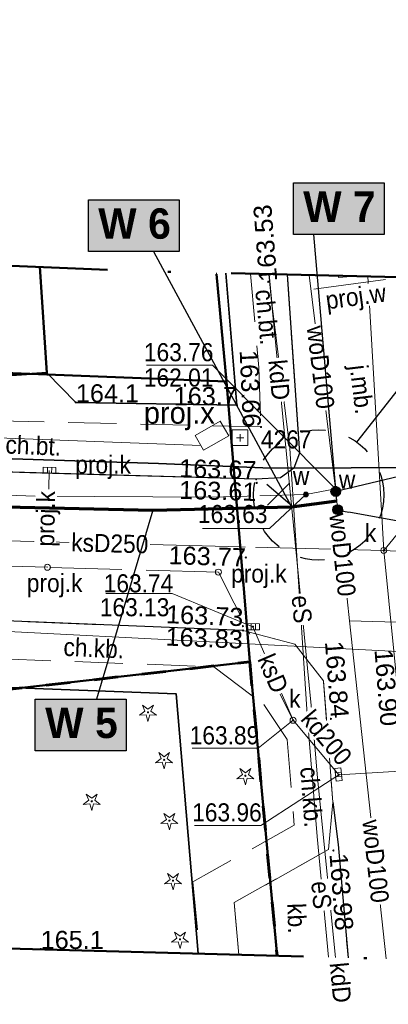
# Model space of a CAD drawing. Extents: x 0 to 7432618, y -40 to 5712028.
# Tile 117 of 165: x 7431266 to 7431281, y 5711950 to 5711991. Entities that reach past the tile are written whole.
import ezdxf
from ezdxf.enums import TextEntityAlignment as Align

# ---------------------------------------------------------------- set-up
doc = ezdxf.new("R2010")
doc.units = 0
doc.header["$MEASUREMENT"] = 0
for name, pattern in [('1 1', [2, 1, -1]), ('2 1', [3, 2, -1]), ('3 1', [4, 3, -1]), ('EGUG', [2, 1, -1]), ('MPGOO', [8.05, 6, -1, 0.05, -1])]:
    doc.linetypes.add(name, pattern=pattern)
for name, color, linetype, lineweight in [('BDSOG', 7, 'Continuous', 20), ('BDSOG_O', 7, 'Continuous', 20), ('EGB', 7, 'Continuous', 20), ('EGDE', 7, 'Continuous', 20), ('EGPG', 7, 'Continuous', 20), ('EGUG', 7, 'Continuous', 60), ('granica', 94, 'Continuous', 50), ('MP_LINIE_REGULAC', 7, 'Continuous', 5), ('OTK', 7, 'Continuous', 20), ('OTK_O', 7, 'Continuous', 20), ('OTO', 7, 'Continuous', 20), ('OTRN', 7, 'Continuous', 20), ('OTRN_O', 7, 'Continuous', 18), ('OTRS', 7, 'Continuous', 20), ('OTRS_O', 7, 'Continuous', 20), ('OTZ', 7, 'Continuous', 20), ('woda przyłącze', 140, 'Continuous', 50), ('woda sieć', 150, 'Continuous', 70)]:
    doc.layers.add(name, color=color, linetype=linetype, lineweight=lineweight)
for name, color, linetype, lineweight, true_color in [('rura PRE', 7, 'Continuous', 30, 0x000000), ('SUC', 7, 'Continuous', 20, 0xd200d2), ('SUE', 1, 'Continuous', 20, 0xff0000), ('SUE_O', 1, 'Continuous', 20, 0xff0000), ('SUK', 7, 'Continuous', 20, 0x803300), ('SUK_O', 7, 'Continuous', 20, 0x803300), ('SUL', 7, 'Continuous', 20, 0x000000), ('SUP', 7, 'Continuous', 20, 0x000000), ('SUP_O', 7, 'Continuous', 20, 0x000000), ('SUPS', 7, 'Continuous', 20, 0x000000), ('SUPS_O', 7, 'Continuous', 20, 0x000000), ('SUT', 7, 'Continuous', 20, 0xff9100), ('SUW', 5, 'Continuous', 20, 0x0000ff), ('SUW_O', 5, 'Continuous', 20, 0x0000ff)]:
    doc.layers.add(name, color=color, linetype=linetype, lineweight=lineweight, true_color=true_color)
doc.layers.add('rysunek', color=7, linetype='Continuous')
doc.styles.add('25', font='GOTHIC.TTF', dxfattribs={"oblique": 8, "height": 0.35})
doc.styles.add('BDOT', font='arial.ttf', dxfattribs={"width": 0.9})
doc.styles.add('BDSOG', font='arial.ttf', dxfattribs={"width": 0.9, "height": 0.75})
doc.styles.add('GESUT', font='arial.ttf', dxfattribs={"width": 0.9})
doc.linetypes.add('OTOO', pattern='A,7.5,[30,msgB.shx,S=1.28,R=0,X=0,Y=0],7.5', length=15)

# ---------------------------------------------------------------- blocks, each defined once
blk = doc.blocks.new('OTRN')
at = {"color": 0}
blk.add_circle((0, 0), 0.05, dxfattribs=at)
blk = doc.blocks.new('OTRS')
at = {"color": 0}
blk.add_circle((0, 0), 0.05, dxfattribs=at)
blk = doc.blocks.new('OTZG')
at = {"color": 0}
for p, q in [((-0.7, -0.25), (-0.25, 0.1)), ((-0.25, 0.1), (-0.45, 0.6)), ((-0.45, 0.6), (0, 0.25)), ((0, 0.25), (0.45, 0.6)), ((0.45, 0.6), (0.25, 0.1)), ((0.25, 0.1), (0.7, -0.25)), ((-0.15, -0.2), (-0.7, -0.25)), ((0, -0.75), (-0.15, -0.2)), ((0.15, -0.2), (0, -0.75)), ((0.7, -0.25), (0.15, -0.2))]:
    blk.add_line(p, q, dxfattribs=at)
blk.add_circle((0, 0), 0.05, dxfattribs=at)
blk = doc.blocks.new('SUKK')
at = {"color": 0}
for p, q in [((-0.15, 0.25), (-0.15, -0.25)), ((0.2, 0.25), (0.2, -0.25))]:
    blk.add_line(p, q, dxfattribs=at)
blk.add_lwpolyline([(-0.5, -0.25), (0.55, -0.25), (0.55, 0.25), (-0.5, 0.25)], close=True, dxfattribs=at)
blk = doc.blocks.new('SUPS_A')
at = {"layer": 'SUPS', "color": 0, "const_width": 0.09, "flags": 128}
blk.add_lwpolyline([(-0.045, 0, 1), (0.045, 0, 1)], format="xyb", close=True, dxfattribs=at)
at = {"layer": 'SUPS_O', "color": 0, "style": 'GESUT', "width": 0.9}
blk.add_attdef('RZG', text='', height=1.5, dxfattribs=at).set_placement((3.31, -1.44), align=Align.CENTER)
blk.add_attdef('RZD', text='', height=1.5, dxfattribs=at).set_placement((3.31, -2.04), align=Align.TOP_CENTER)
blk = doc.blocks.new('SUKS')
at = {"color": 0}
blk.add_circle((0, 0), 0.25, dxfattribs=at)
blk = doc.blocks.new('SUWW')
at = {"color": 0}
for radius in [0.2, 0.18, 0.16, 0.14, 0.12, 0.1, 0.08, 0.06, 0.04, 0.02]:
    blk.add_circle((0, 0), radius, dxfattribs=at)
blk = doc.blocks.new('EGPG_b')
at = {"layer": 'EGPG', "lineweight": 0}
h = blk.add_hatch(color=0, dxfattribs=at)
h.dxf.hatch_style = 1
edge = h.paths.add_edge_path()
edge.add_arc((0, 0), 0.09, 0, 360)
blk = doc.blocks.new('OSSP')
at = {"color": 0}
for p, q in [((-0.3, 0), (0.3, 0)), ((0, 0.3), (0, -0.3))]:
    blk.add_line(p, q, dxfattribs=at)
blk.add_lwpolyline([(-0.65, -0.65), (0.65, -0.65), (0.65, 0.65), (-0.65, 0.65)], close=True, dxfattribs=at)
blk = doc.blocks.new('SUCW')
at = {"color": 0}
for radius in [0.2, 0.18, 0.16, 0.14, 0.12, 0.1, 0.08, 0.06, 0.04, 0.02]:
    blk.add_circle((0, 0), radius, dxfattribs=at)

msp = doc.modelspace()

# ---------------------------------------------------------------- hatches: boundary and pattern name
at = {"layer": 'woda sieć', "linetype": 'ByBlock'}
for points in [[(7431281.265, 5711984.376), (7431277.5, 5711984.376), (7431277.5, 5711982.237), (7431281.265, 5711982.237)], [(7431272.765, 5711983.676), (7431269, 5711983.676), (7431269, 5711981.537), (7431272.765, 5711981.537)], [(7431270.565, 5711962.976), (7431266.8, 5711962.976), (7431266.8, 5711960.837), (7431270.565, 5711960.837)]]:
    msp.add_hatch(color=256, dxfattribs=at).paths.add_polyline_path(points)

# ---------------------------------------------------------------- linework, layer by layer
at = {"layer": 'EGB', "color": 18, "lineweight": 50, "true_color": 0x000000}
msp.add_lwpolyline([(7431256.226, 5711981.346), (7431256.588, 5711975.794), (7431267.278, 5711976.495), (7431266.991, 5711980.893)], dxfattribs=at)
at = {"layer": 'EGDE', "color": 18, "lineweight": 18, "true_color": 0x000000}
msp.add_lwpolyline([(7431236.16, 5711977.487), (7431256.61, 5711975.797), (7431256.64, 5711976.847), (7431274.73, 5711976.147), (7431274.313, 5711980.643)], dxfattribs=at)
at = {"layer": 'EGUG', "color": 96, "linetype": 'EGUG', "lineweight": 60, "true_color": 0x008000}
msp.add_line((7431265.26, 5711963.327, 167.96), (7431275.69, 5711964.517, 167.96), dxfattribs=at)
at = {"layer": 'EGUG', "color": 96, "linetype": 'EGUG', "lineweight": 18, "true_color": 0x008000}
msp.add_lwpolyline([(7431209.783, 5711983.282), (7431209.42, 5711978.937), (7431209.4, 5711978.587), (7431236.16, 5711977.487), (7431256.61, 5711975.797), (7431256.64, 5711976.847), (7431274.73, 5711976.147), (7431274.313, 5711980.643)], dxfattribs=at)
at = {"layer": 'OTK', "color": 18, "linetype": '3 1', "lineweight": 18, "true_color": 0x000000}
for points in [[(7431277.246, 5711980.574), (7431277.761, 5711973.164), (7431277.515, 5711972.554), (7431276.962, 5711972.142), (7431275.96, 5711972.087), (7431275.42, 5711965.817), (7431277.555, 5711965.246), (7431278.747, 5711963.727), (7431279.142, 5711958.708), (7431279.364, 5711956.947), (7431279.769, 5711952.255)], [(7431279.142, 5711958.708), (7431278.954, 5711956.737), (7431275.046, 5711954.542), (7431275.233, 5711952.378)]]:
    msp.add_lwpolyline(points, dxfattribs=at)
at = {"layer": 'OTK', "color": 18, "linetype": '2 1', "lineweight": 18, "true_color": 0x000000}
msp.add_lwpolyline([(7431244.035, 5711953.227), (7431244.098, 5711955.729), (7431244.142, 5711955.728), (7431244.143, 5711955.75), (7431244.43, 5711962.037), (7431244.82, 5711963.197), (7431248.25, 5711965.357), (7431259.374, 5711964.877), (7431262.44, 5711964.757), (7431274.196, 5711964.312), (7431276.278, 5711962.754), (7431277.249, 5711961.305), (7431277.533, 5711957.745), (7431273.335, 5711955.401), (7431273.61, 5711952.423)], dxfattribs=at)
at = {"layer": 'OTK', "color": 18, "lineweight": 25, "true_color": 0x000000}
msp.add_lwpolyline([(7431279.142, 5711958.708), (7431279.364, 5711956.947), (7431279.769, 5711952.255)], dxfattribs=at)
at = {"layer": 'OTO', "color": 18, "linetype": 'OTOO', "lineweight": 35, "true_color": 0x000000}
for points in [[(7431275.16, 5711975.157), (7431274.696, 5711980.634)], [(7431267.278, 5711976.495), (7431268.48, 5711975.277)], [(7431275.16, 5711975.157), (7431268.48, 5711975.277)], [(7431273.558, 5711952.424), (7431272.64, 5711963.197), (7431246.61, 5711964.177), (7431244.7, 5711961.897), (7431244.32, 5711961.917)]]:
    msp.add_lwpolyline(points, dxfattribs=at)
at = {"layer": 'rura PRE', "color": 1, "elevation": 167.96, "flags": 128}
for points in [[(7431277.354, 5711971.052), (7431276.4, 5711971.873)], [(7431276.432, 5711971.017), (7431277.322, 5711971.907)]]:
    msp.add_lwpolyline(points, dxfattribs=at)
at = {"layer": 'rysunek', "linetype": 'ByBlock', "transparency": 33554676, "elevation": 167.96}
for points in [[(7431277.5, 5711984.376), (7431281.265, 5711984.376), (7431281.265, 5711982.237), (7431277.5, 5711982.237)], [(7431277.5, 5711984.376), (7431281.265, 5711984.376), (7431281.265, 5711982.237), (7431277.5, 5711982.237)], [(7431269, 5711983.676), (7431272.765, 5711983.676), (7431272.765, 5711981.537), (7431269, 5711981.537)], [(7431269, 5711983.676), (7431272.765, 5711983.676), (7431272.765, 5711981.537), (7431269, 5711981.537)], [(7431266.8, 5711962.976), (7431270.565, 5711962.976), (7431270.565, 5711960.837), (7431266.8, 5711960.837)], [(7431266.8, 5711962.976), (7431270.565, 5711962.976), (7431270.565, 5711960.837), (7431266.8, 5711960.837)]]:
    msp.add_lwpolyline(points, close=True, dxfattribs=at)
at = {"layer": 'SUC', "color": 212, "lineweight": 18, "true_color": 0xd200d2}
msp.add_lwpolyline([(7431280.082, 5711980.506), (7431279.37, 5711980.457), (7431279.364, 5711980.523)], dxfattribs=at)
at = {"layer": 'SUE', "color": 1, "lineweight": 18, "true_color": 0xff0000}
for points in [[(7431276.494, 5711980.591), (7431276.62, 5711979.277), (7431277.35, 5711973.367), (7431278.08, 5711962.127), (7431278.49, 5711957.277), (7431278.964, 5711952.277)], [(7431252.48, 5711966.457), (7431286.41, 5711964.707)]]:
    msp.add_lwpolyline(points, dxfattribs=at)
at = {"layer": 'SUK', "color": 36, "lineweight": 18, "true_color": 0x803300}
for points in [[(7431279.246, 5711952.269), (7431278.495, 5711959.712), (7431278.31, 5711962.011), (7431276.477, 5711980.592)], [(7431281.25, 5711969.137), (7431280.595, 5711980.494)], [(7431281.25, 5711969.137), (7431240.869, 5711970.168), (7431222.442, 5711970.784), (7431208.09, 5711971.376), (7431206.523, 5711971.492), (7431199.927, 5711971.771), (7431187.294, 5711972.374), (7431164.571, 5711973.199), (7431159.98, 5711973.277)], [(7431292.167, 5711968.56), (7431281.25, 5711969.137)], [(7431282.933, 5711952.169), (7431281.25, 5711969.137)], [(7431275.825, 5711965.977), (7431277.49, 5711962.097), (7431279.38, 5711959.837)], [(7431277.49, 5711962.097), (7431279.38, 5711959.837)], [(7431287.181, 5711960.31), (7431279.38, 5711959.837)]]:
    msp.add_lwpolyline(points, dxfattribs=at)
at = {"layer": 'SUK', "color": 36, "linetype": '3 1', "lineweight": 18, "true_color": 0x803300}
for points in [[(7431277.49, 5711962.097), (7431274.392, 5711968.239), (7431267.303, 5711968.44), (7431251.443, 5711968.896), (7431235.914, 5711969.315), (7431204.025, 5711970.285), (7431171.987, 5711971.697), (7431146.27, 5711972.574), (7431124.584, 5711973.547), (7431118.157, 5711973.85)], [(7431267.376, 5711972.458), (7431267.303, 5711968.44)]]:
    msp.add_lwpolyline(points, dxfattribs=at)
at = {"layer": 'SUL', "color": 18, "lineweight": 18, "true_color": 0x000000}
msp.add_lwpolyline([(7431273.668, 5711973.487), (7431207.434, 5711975.992), (7431202.063, 5711976.373), (7431200.154, 5711976.267), (7431195.939, 5711976.426), (7431192.53, 5711976.802), (7431186.016, 5711976.801), (7431108.245, 5711979.742), (7431106.746, 5711979.798), (7431045.07, 5711982.13), (7431044.284, 5711981.694), (7431044.011, 5711974.669), (7431043.244, 5711974.232), (7431015.548, 5711969.656), (7431015.17, 5711969.615)], dxfattribs=at)
at = {"layer": 'SUL', "color": 18, "lineweight": 35, "true_color": 0x000000}
msp.add_lwpolyline([(7431286.016, 5711980.366), (7431286.55, 5711972.587), (7431276.57, 5711972.547), (7431271.91, 5711972.747), (7431256.3, 5711973.237), (7431246.298, 5711973.467), (7431245.79, 5711973.627), (7431245.323, 5711973.501), (7431211.42, 5711975.107)], dxfattribs=at)
at = {"layer": 'SUP', "color": 30, "linetype": '3 1', "lineweight": 18, "true_color": 0xff9100}
msp.add_lwpolyline([(7431274.819, 5711973.892), (7431274.471, 5711974.499), (7431273.43, 5711973.902), (7431273.778, 5711973.295)], close=True, dxfattribs=at)
at = {"layer": 'SUPS', "color": 36, "linetype": 'Continuous', "true_color": 0x803300}
for points in [[(7431281.25, 5711969.137), (7431282.049, 5711970.12), (7431285.067, 5711970.184)], [(7431277.49, 5711962.097), (7431276.043, 5711960.936), (7431273.303, 5711960.936)], [(7431279.38, 5711959.837), (7431276.145, 5711957.741), (7431273.407, 5711957.741)]]:
    msp.add_lwpolyline(points, dxfattribs=at)
at = {"layer": 'SUT', "color": 30, "lineweight": 18, "true_color": 0xff9100}
msp.add_lwpolyline([(7431291.853, 5711972.356), (7431286.55, 5711972.587), (7431276.57, 5711972.547), (7431271.91, 5711972.747), (7431256.3, 5711973.237), (7431246.298, 5711973.467), (7431245.79, 5711973.627), (7431245.323, 5711973.501), (7431211.42, 5711975.107), (7431201.98, 5711975.727), (7431200.42, 5711975.317), (7431200.08, 5711977.097), (7431156.52, 5711978.677), (7431143.42, 5711979.197), (7431142.66, 5711979.427), (7431142.36, 5711979.437), (7431142.06, 5711979.467), (7431141.96, 5711979.237), (7431119.85, 5711980.187), (7431109.26, 5711980.687)], dxfattribs=at)
at = {"layer": 'SUW', "color": 5, "lineweight": 18, "true_color": 0x0000ff}
for points in [[(7431278.16, 5711980.552), (7431279.246, 5711971.695)], [(7431223.556, 5711972.984), (7431241.49, 5711972.301), (7431266.797, 5711971.39), (7431274.126, 5711971.345), (7431278.02, 5711971.457), (7431279.246, 5711971.695)], [(7431279.246, 5711971.695), (7431279.834, 5711966.223)], [(7431279.834, 5711966.223), (7431281.351, 5711952.212)], [(7431292.489, 5711965.855), (7431279.834, 5711966.223)]]:
    msp.add_lwpolyline(points, dxfattribs=at)
at = {"layer": 'SUW', "color": 5, "linetype": '3 1', "lineweight": 18, "true_color": 0x0000ff}
msp.add_lwpolyline([(7431278.343, 5711979.974), (7431282.333, 5711980.511)], dxfattribs=at)

# ---------------------------------------------------------------- block references
at = {"layer": 'BDSOG', "color": 18, "lineweight": 18, "true_color": 0x000000}
ref = msp.add_blockref('OSSP', (7431275.29, 5711973.807, 168.46), dxfattribs=dict(at, xscale=0.5, yscale=0.5, zscale=0.5))
ref.add_attrib('nrPkt', '4267', (7431276.154, 5711973.368, 167.96), dxfattribs={"layer": 'BDSOG_O', "color": 0, "lineweight": 18, "height": 0.75, "style": 'BDSOG', "width": 0.9})
at = {"layer": 'OTRN', "color": 18, "true_color": 0x000000}
ref = msp.add_blockref('OTRN', (7431268.48, 5711975.277, 167.96), dxfattribs=dict(at, xscale=0.5, yscale=0.5, zscale=0.5, rotation=359.9999999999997))
ref.add_attrib('RZEDNA', '164.1', (7431268.48, 5711975.277, 332.06), dxfattribs={"layer": 'OTRN_O', "color": 0, "height": 0.75, "style": 'BDOT'})
ref = msp.add_blockref('OTRN', (7431275.16, 5711975.157, 167.96), dxfattribs=dict(at, xscale=0.5, yscale=0.5, zscale=0.5, rotation=359.9999999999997))
ref.add_attrib('RZEDNA', '163.7', dxfattribs={"layer": 'OTRN_O', "color": 0, "height": 0.75, "style": 'BDOT'}).set_placement((7431275.16, 5711975.157, 331.66), align=Align.RIGHT)
ref = msp.add_blockref('OTRN', (7431267.02, 5711952.617, 167.96), dxfattribs=dict(at, xscale=0.5, yscale=0.5, zscale=0.5))
ref.add_attrib('RZEDNA', '165.1', (7431267.02, 5711952.617, 333.06), dxfattribs={"layer": 'OTRN_O', "color": 0, "height": 0.75, "style": 'BDOT'})
at = {"layer": 'OTRS', "color": 18, "true_color": 0x000000}
ref = msp.add_blockref('OTRS', (7431276.46, 5711980.277, 167.96), dxfattribs=dict(at, xscale=0.5, yscale=0.5, zscale=0.5))
ref.add_attrib('RZEDNA', '163.53', dxfattribs={"layer": 'OTRS_O', "color": 0, "height": 0.75, "rotation": 94.5, "style": 'BDOT'}).set_placement((7431276.46, 5711980.277, 331.49), align=Align.MIDDLE_LEFT)
ref = msp.add_blockref('OTRS', (7431276.16, 5711974.257, 167.96), dxfattribs=dict(at, xscale=0.5, yscale=0.4999999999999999, zscale=0.5, rotation=273.8484252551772))
ref.add_attrib('RZEDNA', '163.66', dxfattribs={"layer": 'OTRS_O', "color": 0, "height": 0.75, "rotation": 272.4484, "style": 'BDOT'}).set_placement((7431276.16, 5711974.257, 331.62), align=Align.TOP_RIGHT)
ref = msp.add_blockref('OTRS', (7431279.06, 5711962.157, 167.96), dxfattribs=dict(at, xscale=0.5, yscale=0.5, zscale=0.5))
ref.add_attrib('RZEDNA', '163.84', dxfattribs={"layer": 'OTRS_O', "color": 0, "height": 0.75, "rotation": 274.5, "style": 'BDOT'}).set_placement((7431279.06, 5711962.157, 331.8), align=Align.RIGHT)
ref = msp.add_blockref('OTRS', (7431282.03, 5711962.587, 167.96), dxfattribs=dict(at, xscale=0.5, yscale=0.5, zscale=0.5))
ref.add_attrib('RZEDNA', '163.90', dxfattribs={"layer": 'OTRS_O', "color": 0, "height": 0.75, "rotation": 274.6, "style": 'BDOT'}).set_placement((7431281.494, 5711961.858, 331.86), align=Align.MIDDLE_RIGHT)
ref = msp.add_blockref('OTRS', (7431279.16, 5711956.697, 167.96), dxfattribs=dict(at, xscale=0.5, yscale=0.5, zscale=0.5, rotation=21.64707244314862))
ref.add_attrib('RZEDNA', '163.98', dxfattribs={"layer": 'OTRS_O', "color": 0, "height": 0.75, "rotation": 274.5, "style": 'BDOT'}).set_placement((7431279.372, 5711956.579, 331.94), align=Align.MIDDLE_LEFT)
at = {"layer": 'OTZ', "color": 96, "true_color": 0x008000, "xscale": 0.5, "yscale": 0.5, "zscale": 0.5}
for p in [(7431271.47, 5711962.427, 167.96), (7431272.14, 5711960.457, 167.96), (7431275.51, 5711959.797, 167.96), (7431269.14, 5711958.737, 167.96), (7431272.36, 5711957.937, 167.96), (7431272.51, 5711955.447, 167.96), (7431272.8, 5711953.017, 167.96)]:
    msp.add_blockref('OTZG', p, dxfattribs=at)
at = {"layer": 'rura PRE', "rotation": 22}
msp.add_blockref('SUCW', (7431279.26, 5711971.578, 167.96), dxfattribs=at)
at = {"layer": 'SUK', "color": 36, "true_color": 0x803300, "xscale": 0.4999999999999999, "yscale": 0.5, "zscale": 0.5, "rotation": 358.753056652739}
msp.add_blockref('SUKK', (7431267.376, 5711972.458, 167.96), dxfattribs=at)
at = {"layer": 'SUK', "color": 36, "true_color": 0x803300, "xscale": 0.5, "yscale": 0.5, "zscale": 0.5}
for p in [(7431281.25, 5711969.137, 167.96), (7431267.303, 5711968.44, 167.96), (7431274.392, 5711968.239, 167.96)]:
    msp.add_blockref('SUKS', p, dxfattribs=at)
at = {"layer": 'SUPS', "color": 36, "true_color": 0x803300}
ref = msp.add_blockref('SUPS_A', (7431281.25, 5711969.137, 167.96), dxfattribs=dict(at, xscale=0.5, yscale=0.5, zscale=0.5))
ref.add_attrib('RZG', '163.73', dxfattribs={"layer": 'SUPS_O', "color": 0, "height": 0.75, "style": 'GESUT', "width": 0.9}).set_placement((7431285.046, 5711970.279, 331.69), align=Align.RIGHT)
ref = msp.add_blockref('SUPS_A', (7431277.49, 5711962.097, 167.96), dxfattribs=dict(at, xscale=0.5, yscale=0.5, zscale=0.5))
ref.add_attrib('RZG', '163.89', dxfattribs={"layer": 'SUPS_O', "color": 0, "height": 0.75, "style": 'GESUT', "width": 0.9}).set_placement((7431276.084, 5711961.099, 331.85), align=Align.RIGHT)
ref = msp.add_blockref('SUPS_A', (7431279.38, 5711959.837, 167.96), dxfattribs=dict(at, xscale=0.5, yscale=0.5, zscale=0.5))
ref.add_attrib('RZG', '163.96', dxfattribs={"layer": 'SUPS_O', "color": 0, "height": 0.75, "style": 'GESUT', "width": 0.9}).set_placement((7431276.188, 5711958.654, 331.92), align=Align.TOP_RIGHT)
at = {"layer": 'SUW', "color": 5, "true_color": 0x0000ff, "xscale": 0.5, "yscale": 0.5, "zscale": 0.5}
for p in [(7431279.246, 5711971.695, 167.96), (7431278.02, 5711971.457, 167.96)]:
    msp.add_blockref('SUWW', p, dxfattribs=at)

# ---------------------------------------------------------------- texts
at = {"layer": 'OTK_O', "color": 18, "true_color": 0x000000, "char_height": 0.75, "attachment_point": 5, "style": 'BDOT'}
for s, insert, rotation in [('ch.bt.', (7431276.397, 5711978.812, 167.96), 275.3954), ('j.mb.', (7431280.215, 5711975.802, 167.96), 276.8269), ('ch.bt.', (7431266.717, 5711973.481, 167.96), 357.7), ('ch.kb.', (7431269.227, 5711965.085, 167.96), 357.5056), ('ch.kb.', (7431278.244, 5711958.913, 167.96), 274.3), ('kb.', (7431277.637, 5711953.886, 167.96), 271.9)]:
    msp.add_mtext(s, dxfattribs=dict(at, insert=insert, rotation=rotation))
at = {"layer": 'SUK_O', "color": 36, "true_color": 0x803300, "char_height": 0.75, "style": 'GESUT'}
for s, insert, attachment_point in [('proj.k', (7431268.457, 5711972.098, 167.96), 7), ('k', (7431280.941, 5711970.236, 167.96), 3), ('proj.k', (7431266.447, 5711967.189, 167.96), 7)]:
    msp.add_mtext(s, dxfattribs=dict(at, insert=insert, attachment_point=attachment_point))
at = {"layer": 'SUP_O', "color": 18, "true_color": 0x000000, "insert": (7431271.3, 5711974.12, 167.96), "char_height": 0.9, "attachment_point": 7}
msp.add_mtext('proj.x', dxfattribs=at)
at = {"layer": 'SUW_O', "color": 5, "true_color": 0x0000ff, "char_height": 0.75, "attachment_point": 7, "style": 'GESUT'}
for insert in [(7431277.48, 5711971.85, 167.96), (7431279.389, 5711971.699, 167.96)]:
    msp.add_mtext('w', dxfattribs=dict(at, insert=insert))
at = {"layer": 'woda przyłącze', "color": 0, "char_height": 1.26, "attachment_point": 1, "style": '25'}
for s, insert in [('\\fCentury Gothic|b1|i0;\\Q-1;W 7', (7431277.93, 5711984.019, 167.96)), ('\\fCentury Gothic|b1|i0;\\Q-1;W 6', (7431269.43, 5711983.319, 167.96)), ('\\fCentury Gothic|b1|i0;\\Q-1;W 5', (7431267.23, 5711962.619, 167.96))]:
    msp.add_mtext_dynamic_manual_height_columns(s, width=15.63873, gutter_width=5, heights=[0], dxfattribs=dict(at, insert=insert))

# ---------------------------------------------------------------- next in the draw order: texts
at = {"layer": 'SUK_O', "color": 36, "true_color": 0x803300, "char_height": 0.75, "attachment_point": 5, "style": 'GESUT', "bg_fill": 3, "box_fill_scale": 1.1, "bg_fill_color": 256, "bg_fill_transparency": 0}
for s, insert, rotation in [('proj.k', (7431267.34, 5711970.449, 167.96), 88.9641), ('ksD250', (7431269.889, 5711969.427, 167.96), 358.5), ('kdD', (7431279.451, 5711951.222, 167.96), 275.4)]:
    msp.add_mtext(s, dxfattribs=dict(at, insert=insert, rotation=rotation))
at = {"layer": 'SUW_O', "color": 5, "true_color": 0x0000ff, "char_height": 0.75, "attachment_point": 5, "style": 'GESUT', "bg_fill": 3, "box_fill_scale": 1.1, "bg_fill_color": 256, "bg_fill_transparency": 0}
for s, insert, rotation in [('proj.w', (7431280.103, 5711979.555, 167.96), 7.7), ('woD100', (7431278.629, 5711976.731, 167.96), 277), ('woD100', (7431280.913, 5711956.255, 167.96), 276.2)]:
    msp.add_mtext(s, dxfattribs=dict(at, insert=insert, rotation=rotation))

# ---------------------------------------------------------------- next in the draw order: wipeouts: each hides what was drawn before it
msp.add_wipeout([(7431276.159, 5711972.07), (7431275.619, 5711965.8), (7431275.221, 5711965.835), (7431275.761, 5711972.105)]).translate(0, 0, 167.96).dxf.layer = 'OTK'

# ---------------------------------------------------------------- next in the draw order: linework, layer by layer
at = {"layer": 'EGDE', "color": 18, "lineweight": 18, "true_color": 0x000000}
msp.add_lwpolyline([(7431234.46, 5711964.677), (7431265.26, 5711963.327), (7431275.69, 5711964.517), (7431274.73, 5711976.147), (7431256.64, 5711976.847), (7431256.61, 5711975.797), (7431236.16, 5711977.487)], dxfattribs=at)
at = {"layer": 'EGUG', "color": 96, "linetype": 'EGUG', "lineweight": 13, "true_color": 0x008000}
msp.add_lwpolyline([(7431274.313, 5711980.643), (7431274.73, 5711976.147), (7431256.64, 5711976.847), (7431256.61, 5711975.797), (7431236.16, 5711977.487), (7431209.4, 5711978.587), (7431209.42, 5711978.937), (7431186.4, 5711980.007), (7431186.38, 5711979.407), (7431157.22, 5711980.507), (7431137.17, 5711981.257), (7431075.86, 5711983.567), (7431066.87, 5711983.897), (7431049.95, 5711984.527), (7431035.64, 5711990.377), (7431038.07, 5711971.517), (7431068.55, 5711970.417), (7431083.15, 5711970.007), (7431109.36, 5711969.267), (7431110.623, 5711956.858)], dxfattribs=at)
at = {"layer": 'OTK', "color": 18, "linetype": '3 1', "lineweight": 18, "true_color": 0x000000}
for p, q in [((7431275.96, 5711972.087, 167.96), (7431262.01, 5711972.487, 167.96)), ((7431262.49, 5711966.347, 167.96), (7431275.42, 5711965.817, 167.96))]:
    msp.add_line(p, q, dxfattribs=at)
at = {"layer": 'OTK', "color": 18, "linetype": '2 1', "lineweight": 18, "true_color": 0x000000}
msp.add_lwpolyline([(7431275.726, 5711980.61), (7431276.07, 5711976.717), (7431276.16, 5711974.257), (7431261.84, 5711974.597), (7431254.29, 5711974.697), (7431252.648, 5711974.736), (7431252.606, 5711972.801), (7431262.01, 5711972.487), (7431275.96, 5711972.087), (7431276.962, 5711972.142), (7431277.515, 5711972.554), (7431277.761, 5711973.164), (7431277.246, 5711980.574)], dxfattribs=at)
at = {"layer": 'OTK', "color": 18, "lineweight": 25, "true_color": 0x000000}
for points in [[(7431277.246, 5711980.574), (7431277.761, 5711973.164), (7431277.515, 5711972.554), (7431276.962, 5711972.142), (7431275.96, 5711972.087)], [(7431275.96, 5711972.087), (7431262.01, 5711972.487)]]:
    msp.add_lwpolyline(points, dxfattribs=at)
msp.add_lwpolyline([(7431275.42, 5711965.817), (7431262.49, 5711966.347), (7431259.538, 5711966.516), (7431256.89, 5711966.597), (7431247.917, 5711966.959, 0.11306), (7431243.05, 5711963.647), (7431242.13, 5711961.947)], format="xyb", dxfattribs=at)
at = {"layer": 'OTK', "color": 18, "linetype": '2 1', "lineweight": 18, "true_color": 0x000000}
msp.add_lwpolyline([(7431275.233, 5711952.378), (7431275.046, 5711954.542), (7431278.954, 5711956.737), (7431279.142, 5711958.708), (7431278.747, 5711963.727), (7431277.555, 5711965.246), (7431275.42, 5711965.817), (7431262.49, 5711966.347), (7431259.538, 5711966.516), (7431256.89, 5711966.597), (7431247.917, 5711966.959, 0.11306), (7431243.05, 5711963.647)], format="xyb", dxfattribs=at)
at = {"layer": 'rysunek', "elevation": 167.96, "flags": 128}
for points in [[(7431279.3, 5711971.196), (7431278.351, 5711982.237)], [(7431280.138, 5711973.62), (7431286.273, 5711981.437)], [(7431292.5, 5711974.737), (7431279.26, 5711971.578)], [(7431271.675, 5711970.81), (7431269.335, 5711962.976)]]:
    msp.add_lwpolyline(points, dxfattribs=at)
at = {"layer": 'SUPS', "color": 5, "linetype": 'Continuous', "true_color": 0x0000ff}
for points in [[(7431279.246, 5711971.695), (7431274.144, 5711976.818), (7431271.405, 5711976.818)], [(7431278.02, 5711971.457), (7431276.507, 5711970.053), (7431273.728, 5711970.041)]]:
    msp.add_lwpolyline(points, dxfattribs=at)
at = {"layer": 'SUPS', "color": 36, "linetype": 'Continuous', "true_color": 0x803300}
msp.add_lwpolyline([(7431275.825, 5711965.977), (7431272.475, 5711967.346), (7431269.723, 5711967.346)], dxfattribs=at)

# ---------------------------------------------------------------- next in the draw order: block references
at = {"layer": 'OTRS', "color": 18, "true_color": 0x000000}
ref = msp.add_blockref('OTRS', (7431275.96, 5711972.087, 167.96), dxfattribs=dict(at, xscale=0.5, yscale=0.5, zscale=0.5, rotation=359.9999999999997))
ref.add_attrib('RZEDNA', '163.67', dxfattribs={"layer": 'OTRS_O', "color": 0, "height": 0.75, "rotation": 358.4, "style": 'BDOT'}).set_placement((7431275.96, 5711972.087, 331.63), align=Align.RIGHT)
ref = msp.add_blockref('OTRS', (7431275.98, 5711971.937, 167.96), dxfattribs=dict(at, xscale=0.5, yscale=0.5, zscale=0.5, rotation=359.9999999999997))
ref.add_attrib('RZEDNA', '163.61', dxfattribs={"layer": 'OTRS_O', "color": 0, "height": 0.75, "rotation": 358.4, "style": 'BDOT'}).set_placement((7431275.98, 5711971.937, 331.57), align=Align.TOP_RIGHT)
ref = msp.add_blockref('OTRS', (7431275.53, 5711968.847, 167.96), dxfattribs=dict(at, xscale=0.5, yscale=0.5, zscale=0.5, rotation=359.9999999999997))
ref.add_attrib('RZEDNA', '163.77', dxfattribs={"layer": 'OTRS_O', "color": 0, "height": 0.75, "rotation": 358.2, "style": 'BDOT'}).set_placement((7431275.53, 5711968.847, 331.73), align=Align.MIDDLE_RIGHT)
ref = msp.add_blockref('OTRS', (7431275.41, 5711965.997, 167.96), dxfattribs=dict(at, xscale=0.5, yscale=0.5, zscale=0.5, rotation=359.9999999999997))
ref.add_attrib('RZEDNA', '163.73', dxfattribs={"layer": 'OTRS_O', "color": 0, "height": 0.75, "rotation": 357.7, "style": 'BDOT'}).set_placement((7431275.41, 5711965.997, 331.69), align=Align.RIGHT)
ref = msp.add_blockref('OTRS', (7431275.42, 5711965.817, 167.96), dxfattribs=dict(at, xscale=0.5, yscale=0.5, zscale=0.5, rotation=359.9999999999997))
ref.add_attrib('RZEDNA', '163.83', dxfattribs={"layer": 'OTRS_O', "color": 0, "height": 0.75, "rotation": 357.7, "style": 'BDOT'}).set_placement((7431275.42, 5711965.817, 331.79), align=Align.TOP_RIGHT)
at = {"layer": 'SUK', "color": 36, "true_color": 0x803300, "xscale": 0.5, "yscale": 0.5, "zscale": 0.5, "rotation": 359.746228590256}
msp.add_blockref('SUKK', (7431275.825, 5711965.977, 167.96), dxfattribs=at)
at = {"layer": 'SUPS', "color": 5, "true_color": 0x0000ff}
ref = msp.add_blockref('SUPS_A', (7431279.246, 5711971.695, 167.96), dxfattribs=dict(at, xscale=0.5, yscale=0.5, zscale=0.5))
ref.add_attrib('RZG', '163.76', dxfattribs={"layer": 'SUPS_O', "color": 0, "height": 0.75, "style": 'GESUT', "width": 0.9}).set_placement((7431274.187, 5711976.981, 331.72), align=Align.RIGHT)
ref.add_attrib('RZD', '162.01', dxfattribs={"layer": 'SUPS_O', "color": 0, "height": 0.75, "style": 'GESUT', "width": 0.9}).set_placement((7431272.744, 5711976.681, 331.72), align=Align.TOP_CENTER)
ref = msp.add_blockref('SUPS_A', (7431278.02, 5711971.457, 167.96), dxfattribs=dict(at, xscale=0.5, yscale=0.5, zscale=0.5))
ref.add_attrib('RZG', '163.63', dxfattribs={"layer": 'SUPS_O', "color": 0, "height": 0.75, "style": 'GESUT', "width": 0.9}).set_placement((7431276.428, 5711970.273, 331.59), align=Align.RIGHT)
at = {"layer": 'SUPS', "color": 36, "true_color": 0x803300}
ref = msp.add_blockref('SUPS_A', (7431275.825, 5711965.977, 167.96), dxfattribs=dict(at, xscale=0.5, yscale=0.5, zscale=0.5))
ref.add_attrib('RZG', '163.74', dxfattribs={"layer": 'SUPS_O', "color": 0, "height": 0.75, "style": 'GESUT', "width": 0.9}).set_placement((7431272.52, 5711967.4, 331.7), align=Align.RIGHT)
ref.add_attrib('RZD', '163.13', dxfattribs={"layer": 'SUPS_O', "color": 0, "height": 0.75, "style": 'GESUT', "width": 0.9}).set_placement((7431270.916, 5711967.159, 331.7), align=Align.TOP_CENTER)

# ---------------------------------------------------------------- next in the draw order: texts
at = {"layer": 'SUK_O', "color": 36, "true_color": 0x803300, "insert": (7431274.917, 5711967.578, 167.96), "char_height": 0.75, "attachment_point": 7, "style": 'GESUT'}
msp.add_mtext('proj.k', dxfattribs=at)

# ---------------------------------------------------------------- next in the draw order: texts
at = {"layer": 'SUE_O', "color": 1, "true_color": 0xff0000, "insert": (7431278.659, 5711954.853, 167.96), "char_height": 0.75, "attachment_point": 5, "rotation": 275.4, "style": 'GESUT', "bg_fill": 3, "box_fill_scale": 1.1, "bg_fill_color": 256, "bg_fill_transparency": 0}
msp.add_mtext('eS', dxfattribs=at)
at = {"layer": 'SUK_O', "color": 36, "true_color": 0x803300, "char_height": 0.75, "attachment_point": 5, "style": 'GESUT', "bg_fill": 3, "box_fill_scale": 1.1, "bg_fill_color": 256, "bg_fill_transparency": 0}
for s, insert, rotation in [('ksD', (7431276.657, 5711964.037, 167.96), 293.2), ('kd200', (7431278.875, 5711961.377, 167.96), 309.9052)]:
    msp.add_mtext(s, dxfattribs=dict(at, insert=insert, rotation=rotation))
at = {"layer": 'SUW_O', "color": 5, "true_color": 0x0000ff, "insert": (7431279.54, 5711968.959, 167.96), "char_height": 0.75, "attachment_point": 5, "rotation": 276.1, "style": 'GESUT', "bg_fill": 3, "box_fill_scale": 1.1, "bg_fill_color": 256, "bg_fill_transparency": 0}
msp.add_mtext('woD100', dxfattribs=at)

# ---------------------------------------------------------------- next in the draw order: linework, layer by layer
at = {"layer": 'EGDE', "color": 18, "lineweight": 18, "true_color": 0x000000}
for points in [[(7431274.313, 5711980.643), (7431274.73, 5711976.147), (7431275.69, 5711964.517), (7431276.829, 5711952.335)], [(7431276.829, 5711952.335), (7431275.69, 5711964.517), (7431265.26, 5711963.327), (7431234.46, 5711964.677)]]:
    msp.add_lwpolyline(points, dxfattribs=at)
at = {"layer": 'EGUG', "color": 96, "linetype": 'EGUG', "lineweight": 60, "true_color": 0x008000}
msp.add_line((7431275.69, 5711964.517, 167.96), (7431276.829, 5711952.335, 167.96), dxfattribs=at)
at = {"layer": 'EGUG', "color": 96, "linetype": 'EGUG', "lineweight": 18, "true_color": 0x008000}
msp.add_lwpolyline([(7431276.829, 5711952.335), (7431275.69, 5711964.517), (7431265.26, 5711963.327), (7431234.46, 5711964.677), (7431217.04, 5711965.327), (7431199.86, 5711965.967), (7431189.18, 5711966.377), (7431179, 5711966.747), (7431159.23, 5711967.477), (7431136.36, 5711968.337), (7431120.55, 5711968.917), (7431121.595, 5711956.559)], dxfattribs=at)
at = {"layer": 'MP_LINIE_REGULAC', "color": 7, "linetype": 'MPGOO', "lineweight": 50, "ltscale": 2.5, "flags": 128}
msp.add_lwpolyline([(7431036.4, 5712000.057), (7431054.17, 5711989.707), (7431233.86, 5711982.287), (7431271.17, 5711980.717), (7431291.199, 5711980.243), (7431293.548, 5711951.88), (7431030.54, 5711959.037), (7431015.642, 5711959.907), (7431014.007, 5711993.544)], close=True, dxfattribs=at)
at = {"layer": 'OTK', "color": 18, "linetype": '3 1', "lineweight": 18, "true_color": 0x000000}
msp.add_line((7431279.769, 5711952.255, 167.96), (7431279.364, 5711956.947, 167.96), dxfattribs=at)
at = {"layer": 'rysunek', "elevation": 167.96, "flags": 128}
msp.add_lwpolyline([(7431279.339, 5711970.827), (7431293.1, 5711968.323)], dxfattribs=at)
at = {"layer": 'rysunek', "linetype": '1 1'}
msp.add_circle((7431278.549, 5711971.437, 167.96), 2.7, dxfattribs=at)

# ---------------------------------------------------------------- next in the draw order: block references
at = {"layer": 'rura PRE', "rotation": 22}
msp.add_blockref('SUCW', (7431279.339, 5711970.827, 167.96), dxfattribs=at)
at = {"layer": 'SUK', "color": 36, "true_color": 0x803300, "xscale": 0.5, "yscale": 0.5, "zscale": 0.5}
msp.add_blockref('SUKS', (7431277.49, 5711962.097, 167.96), dxfattribs=at)
at = {"layer": 'SUK', "color": 36, "true_color": 0x803300, "xscale": 0.5, "yscale": 0.5, "zscale": 0.5, "rotation": 95.9879441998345}
msp.add_blockref('SUKK', (7431279.38, 5711959.837, 167.96), dxfattribs=at)

# ---------------------------------------------------------------- next in the draw order: texts
at = {"layer": 'SUK_O', "color": 36, "true_color": 0x803300, "insert": (7431277.802, 5711962.613, 167.96), "char_height": 0.75, "attachment_point": 9, "style": 'GESUT'}
msp.add_mtext('k', dxfattribs=at)

# ---------------------------------------------------------------- next in the draw order: block references
at = {"layer": 'EGPG', "color": 18, "true_color": 0x000000, "xscale": 0.5, "yscale": 0.5, "zscale": 0.5}
for p in [(7431274.73, 5711976.147, 167.96), (7431275.69, 5711964.517, 167.96)]:
    msp.add_blockref('EGPG_b', p, dxfattribs=at)

# ---------------------------------------------------------------- next in the draw order: texts
at = {"layer": 'SUE_O', "color": 1, "true_color": 0xff0000, "insert": (7431277.847, 5711966.701, 167.96), "char_height": 0.75, "attachment_point": 5, "rotation": 275.4, "style": 'GESUT', "bg_fill": 3, "box_fill_scale": 1.1, "bg_fill_color": 256, "bg_fill_transparency": 0}
msp.add_mtext('eS', dxfattribs=at)
at = {"layer": 'SUK_O', "color": 36, "true_color": 0x803300, "insert": (7431276.909, 5711976.211, 167.96), "char_height": 0.75, "attachment_point": 5, "rotation": 275.4, "style": 'GESUT', "bg_fill": 3, "box_fill_scale": 1.1, "bg_fill_color": 256, "bg_fill_transparency": 0}
msp.add_mtext('kdD', dxfattribs=at)

# ---------------------------------------------------------------- next in the draw order: linework, layer by layer
at = {"layer": 'granica', "elevation": 167.96, "flags": 128}
for points in [[(7431035.64, 5711990.377), (7431049.95, 5711984.527), (7431075.86, 5711983.567), (7431137.17, 5711981.257), (7431157.22, 5711980.507), (7431186.38, 5711979.407), (7431186.4, 5711980.007), (7431209.42, 5711978.937), (7431209.4, 5711978.587), (7431236.16, 5711977.487), (7431256.61, 5711975.797), (7431256.64, 5711976.847), (7431274.73, 5711976.147), (7431274.319, 5711980.588)], [(7431274.73, 5711976.147), (7431275.69, 5711964.517), (7431276.829, 5711952.335)], [(7431038.07, 5711971.517), (7431068.55, 5711970.417), (7431109.36, 5711969.267), (7431120.55, 5711968.917), (7431159.23, 5711967.477), (7431179, 5711966.747), (7431189.18, 5711966.377), (7431199.86, 5711965.967), (7431217.04, 5711965.327), (7431234.46, 5711964.677), (7431265.26, 5711963.327), (7431275.69, 5711964.517)]]:
    msp.add_lwpolyline(points, dxfattribs=at)
at = {"layer": 'rysunek', "elevation": 167.96, "flags": 128}
msp.add_lwpolyline([(7431271.7, 5711981.537), (7431277.429, 5711970.941)], dxfattribs=at)
at = {"layer": 'woda sieć', "elevation": 167.96, "flags": 128}
msp.add_lwpolyline([(7431023.672, 5711979.694), (7431024.082, 5711979.684), (7431053.626, 5711978.901), (7431080.441, 5711977.852), (7431112.315, 5711976.383), (7431112.645, 5711976.373), (7431113.004, 5711976.363), (7431113.334, 5711976.354), (7431124.348, 5711976.039), (7431136.246, 5711975.699), (7431164.557, 5711974.653), (7431187.178, 5711973.607), (7431191.81, 5711973.497), (7431192.534, 5711973.477), (7431194.609, 5711973.399), (7431207.527, 5711972.709), (7431223.586, 5711972.483), (7431260.936, 5711971.057), (7431261.266, 5711971.045), (7431271.675, 5711970.81), (7431277.429, 5711970.941), (7431279.3, 5711971.196)], dxfattribs=at)

doc.saveas('drawing.dxf')
